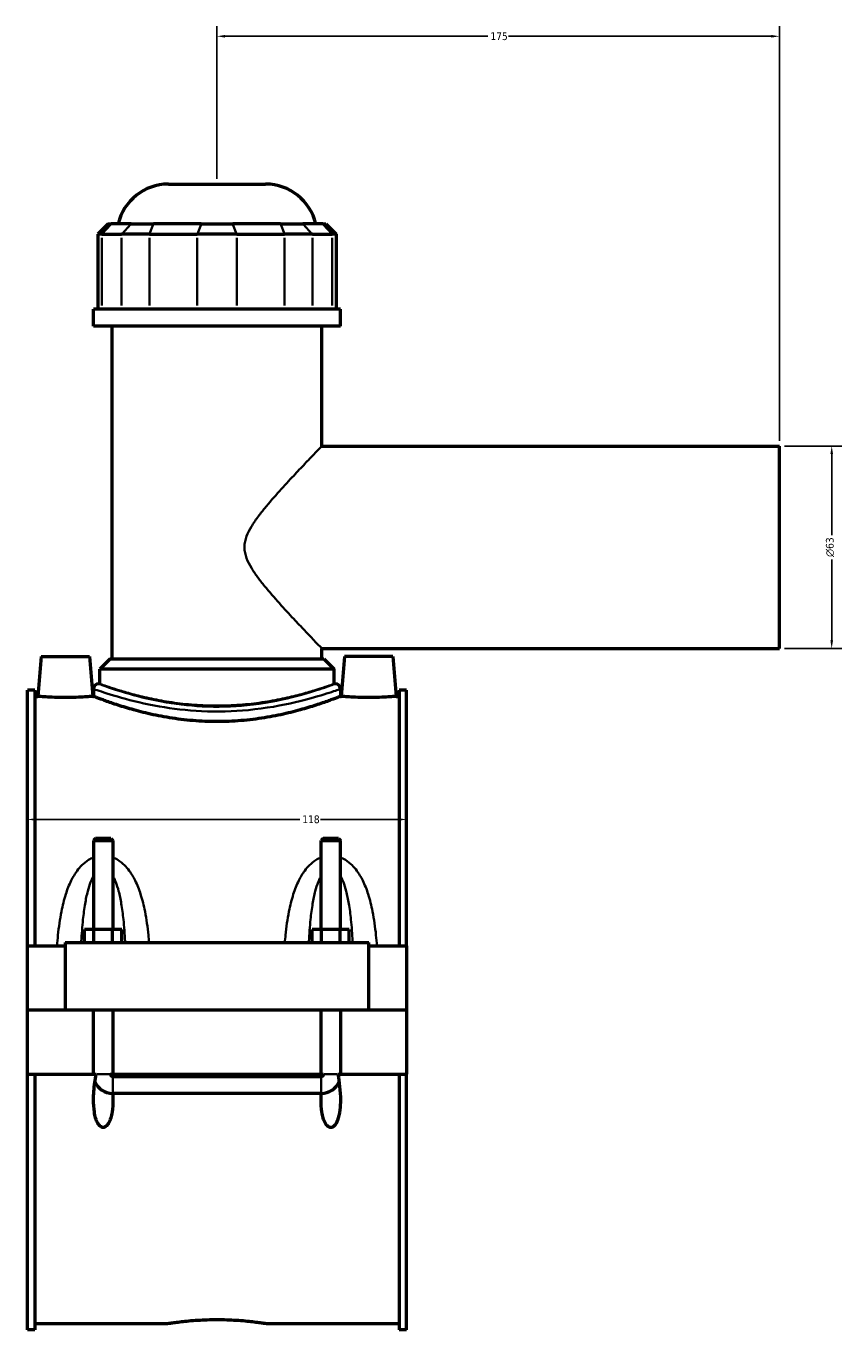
# Model space of a CAD drawing. Header units: millimetres. Extents: x -277 to 997, y -139 to 1185.
# Tile 2 of 8: x -277 to -24, y 249 to 655. Entities that reach past the tile are written whole.
import ezdxf

# ---------------------------------------------------------------- set-up
doc = ezdxf.new("R2010")
doc.units = ezdxf.units.MM
for name, color, linetype, lineweight in [('Dimension (ANSI)', 7, 'Continuous', 25), ('Visible (ANSI)', 7, 'Continuous', 50), ('Visible Narrow (ANSI)', 7, 'Continuous', 35)]:
    doc.layers.add(name, color=color, linetype=linetype, lineweight=lineweight)
doc.styles.add('Note Text (ANSI)', font='tahoma.ttf')
doc.dimstyles.new('Default - mm (ANSI)', dxfattribs={"dimtxt": 2.4, "dimasz": 2.5, "dimexe": 3.175, "dimexo": 1.6002, "dimgap": 0.8, "dimtad": 0, "dimtoh": 1, "dimdec": 0, "dimrnd": 1e-08, "dimzin": 4, "dimdsep": 46, "dimtxsty": 'Note Text (ANSI)', "dimcen": 0.09, "dimdle": 10, "dimclrd": 256, "dimclre": 256, "dimclrt": 5, "dimadec": 1, "dimazin": 1, "dimtfac": 1.27, "dimtofl": 0, "dimtmove": 0, "dimatfit": 3, "dimfxl": 1, "dimtolj": 1, "dimtzin": 4, "dimlwd": -1, "dimlwe": -1, "dimarcsym": 0})

# ---------------------------------------------------------------- blocks, each defined once
blk = doc.blocks.new('*D7')
at = {"layer": 'Defpoints', "color": 0, "transparency": 16777216}
for p in [(-276.95, 408.35), (-158.95, 408.35), (-158.95, 407.87)]:
    blk.add_point(p, dxfattribs=at)
at = {"layer": 'Dimension (ANSI)', "transparency": 16777216}
for p, q in [((-274.45, 407.87), (-192.21, 407.87)), ((-161.45, 407.87), (-185.69, 407.87))]:
    blk.add_line(p, q, dxfattribs=at)
for points in [[(-274.45, 408.28), (-274.45, 407.45), (-276.95, 407.87)], [(-161.45, 408.28), (-161.45, 407.45), (-158.95, 407.87)]]:
    blk.add_solid(points, dxfattribs=at)
at = {"layer": 'Dimension (ANSI)', "color": 5, "transparency": 16777216, "insert": (-191.41, 409.12), "char_height": 2.4, "attachment_point": 1, "style": 'Note Text (ANSI)'}
blk.add_mtext('\\A1;118', dxfattribs=at)
blk = doc.blocks.new('*D8')
at = {"layer": 'Defpoints', "color": 0, "transparency": 16777216}
for p in [(-217.95, 651.58), (-217.95, 605.58), (-42.95, 524.08)]:
    blk.add_point(p, dxfattribs=at)
at = {"layer": 'Dimension (ANSI)', "transparency": 16777216}
for p, q in [((-217.95, 607.18), (-217.95, 654.75)), ((-42.95, 525.68), (-42.95, 654.75)), ((-215.45, 651.58), (-133.68, 651.58)), ((-45.45, 651.58), (-127.21, 651.58))]:
    blk.add_line(p, q, dxfattribs=at)
for points in [[(-215.45, 652), (-215.45, 651.16), (-217.95, 651.58)], [(-45.45, 652), (-45.45, 651.16), (-42.95, 651.58)]]:
    blk.add_solid(points, dxfattribs=at)
at = {"layer": 'Dimension (ANSI)', "color": 5, "transparency": 16777216, "insert": (-132.88, 652.81), "char_height": 2.4, "attachment_point": 1, "style": 'Note Text (ANSI)'}
blk.add_mtext('\\A1;175', dxfattribs=at)
blk = doc.blocks.new('*D9')
at = {"layer": 'Defpoints', "color": 0, "transparency": 16777216}
for p in [(-42.95, 524.08), (-42.95, 461.08), (-26.68, 461.08)]:
    blk.add_point(p, dxfattribs=at)
at = {"layer": 'Dimension (ANSI)', "transparency": 16777216}
for p, q in [((-41.35, 524.08), (-23.5, 524.08)), ((-26.68, 521.58), (-26.68, 496.38)), ((-26.68, 463.58), (-26.68, 488.77)), ((-41.35, 461.08), (-23.5, 461.08))]:
    blk.add_line(p, q, dxfattribs=at)
for points in [[(-27.09, 521.58), (-26.26, 521.58), (-26.68, 524.08)], [(-27.09, 463.58), (-26.26, 463.58), (-26.68, 461.08)]]:
    blk.add_solid(points, dxfattribs=at)
at = {"layer": 'Dimension (ANSI)', "color": 5, "transparency": 16777216, "insert": (-28.48, 489.57), "char_height": 2.4, "attachment_point": 1, "rotation": 90, "style": 'Note Text (ANSI)'}
blk.add_mtext('\\A1;{\\fAIGDT|b0|i0;\\H2.4000;\\ln}\\fTahoma|b0|i0;\\H2.4000;63', dxfattribs=at)

msp = doc.modelspace()

# ---------------------------------------------------------------- linework, layer by layer
at = {"layer": 'Visible (ANSI)'}
for p, q in [((-233.08, 605.58), (-202.81, 605.58)), ((-251.83, 593.19), (-255.03, 589.99)), ((-251.83, 593.19), (-250.85, 593.19)), ((-244.68, 593.19), (-250.85, 593.19)), ((-244.68, 593.19), (-237.75, 593.19)), ((-222.85, 593.19), (-237.75, 593.19)), ((-222.85, 593.19), (-213.05, 593.19)), ((-198.14, 593.19), (-213.05, 593.19)), ((-198.14, 593.19), (-191.21, 593.19)), ((-185.04, 593.19), (-191.21, 593.19)), ((-185.04, 593.19), (-184.07, 593.19)), ((-184.07, 593.19), (-180.87, 589.99)), ((-253.81, 589.99), (-255.03, 589.99)), ((-255.03, 589.99), (-255.03, 566.64)), ((-253.81, 589.99), (-247.64, 589.99)), ((-238.98, 589.99), (-247.64, 589.99)), ((-238.98, 589.99), (-224.07, 589.99)), ((-211.82, 589.99), (-224.07, 589.99)), ((-211.82, 589.99), (-196.92, 589.99)), ((-188.26, 589.99), (-196.92, 589.99)), ((-188.26, 589.99), (-182.08, 589.99)), ((-180.87, 589.99), (-182.08, 589.99)), ((-180.87, 589.99), (-180.87, 566.64)), ((-179.55, 566.64), (-256.35, 566.64)), ((-256.35, 561.33), (-256.35, 566.64)), ((-179.55, 561.33), (-179.55, 566.64)), ((-179.55, 561.33), (-256.35, 561.33)), ((-250.59, 457.83), (-250.59, 561.33)), ((-185.31, 524.08), (-185.31, 561.33)), ((-185.31, 524.08), (-42.95, 524.08)), ((-42.95, 461.08), (-42.95, 524.08)), ((-272.65, 458.58), (-273.73, 446.18)), ((-272.65, 458.58), (-257.65, 458.58)), ((-257.65, 458.58), (-256.56, 446.18)), ((-185.31, 457.83), (-185.31, 461.08)), ((-185.31, 461.08), (-42.95, 461.08)), ((-178.25, 458.58), (-179.33, 446.18)), ((-163.25, 458.58), (-178.25, 458.58)), ((-163.25, 458.58), (-162.16, 446.18)), ((-251.23, 457.83), (-254.43, 454.63)), ((-181.47, 454.63), (-254.43, 454.63)), ((-254.43, 450.08), (-254.43, 454.63)), ((-251.23, 457.83), (-184.67, 457.83)), ((-184.67, 457.83), (-181.47, 454.63)), ((-181.47, 450.08), (-181.47, 454.63)), ((-276.95, 368.58), (-276.95, 448.13)), ((-274.59, 448.13), (-276.95, 448.13)), ((-274.59, 448.13), (-274.59, 368.58)), ((-256.35, 448.48), (-256.35, 446.18)), ((-254.43, 450.08), (-254.75, 450.08)), ((-181.15, 450.08), (-181.47, 450.08)), ((-179.55, 448.48), (-179.55, 446.18)), ((-161.31, 448.13), (-161.31, 368.58)), ((-158.95, 448.13), (-161.31, 448.13)), ((-158.95, 368.58), (-158.95, 448.13)), ((-274.59, 446.18), (-273.73, 446.18)), ((-256.56, 446.18), (-256.35, 446.18)), ((-179.55, 446.18), (-179.33, 446.18)), ((-162.16, 446.18), (-161.31, 446.18)), ((-255.75, 401.96), (-256.35, 401.36)), ((-250.95, 401.96), (-255.75, 401.96)), ((-250.95, 401.96), (-250.35, 401.36)), ((-184.95, 401.96), (-185.55, 401.36)), ((-180.15, 401.96), (-184.95, 401.96)), ((-180.15, 401.96), (-179.55, 401.36)), ((-256.35, 401.36), (-250.35, 401.36)), ((-256.35, 401.36), (-256.35, 373.58)), ((-250.35, 401.36), (-250.35, 373.58)), ((-185.55, 401.36), (-179.55, 401.36)), ((-185.55, 373.58), (-185.55, 401.36)), ((-179.55, 373.58), (-179.55, 401.36)), ((-259.12, 369.58), (-259.12, 373.58)), ((-256.23, 373.58), (-259.12, 373.58)), ((-256.23, 369.58), (-256.23, 373.58)), ((-250.46, 373.58), (-256.23, 373.58)), ((-250.46, 369.58), (-250.46, 373.58)), ((-247.57, 373.58), (-250.46, 373.58)), ((-247.57, 369.58), (-247.57, 373.58)), ((-188.32, 369.58), (-188.32, 373.58)), ((-185.43, 373.58), (-188.32, 373.58)), ((-185.43, 369.58), (-185.43, 373.58)), ((-179.66, 373.58), (-185.43, 373.58)), ((-179.66, 369.58), (-179.66, 373.58)), ((-176.77, 373.58), (-179.66, 373.58)), ((-176.77, 369.58), (-176.77, 373.58)), ((-265.15, 369.58), (-170.75, 369.58)), ((-265.15, 369.58), (-265.15, 348.63)), ((-170.75, 348.63), (-170.75, 369.58)), ((-276.95, 368.58), (-265.15, 368.58)), ((-276.95, 348.63), (-276.95, 368.58)), ((-170.75, 368.58), (-158.95, 368.58)), ((-158.95, 368.58), (-158.95, 348.63)), ((-276.95, 348.63), (-265.15, 348.63)), ((-276.95, 328.58), (-276.95, 348.53)), ((-256.35, 348.53), (-276.95, 348.53)), ((-265.15, 348.63), (-170.75, 348.63)), ((-256.35, 348.63), (-256.35, 348.53)), ((-256.35, 328.58), (-256.35, 348.53)), ((-250.35, 348.63), (-250.35, 348.53)), ((-250.35, 348.53), (-250.35, 328.58)), ((-185.55, 348.53), (-250.35, 348.53)), ((-185.55, 348.53), (-185.55, 348.63)), ((-185.55, 328.58), (-185.55, 348.53)), ((-179.55, 348.53), (-179.55, 348.63)), ((-179.55, 348.53), (-179.55, 328.58)), ((-158.95, 348.53), (-179.55, 348.53)), ((-170.75, 348.63), (-158.95, 348.63)), ((-158.95, 348.53), (-158.95, 328.58)), ((-276.95, 249.03), (-276.95, 328.58)), ((-276.95, 328.58), (-256.35, 328.58)), ((-274.59, 328.58), (-274.59, 249.03)), ((-256.35, 328.58), (-255.56, 328.58)), ((-251.14, 328.58), (-250.35, 328.58)), ((-250.35, 328.58), (-185.55, 328.58)), ((-250.35, 327.91), (-185.55, 327.91)), ((-185.55, 328.58), (-184.76, 328.58)), ((-180.34, 328.58), (-179.55, 328.58)), ((-179.55, 328.58), (-158.95, 328.58)), ((-161.31, 328.58), (-161.31, 249.03)), ((-158.95, 249.03), (-158.95, 328.58)), ((-185.55, 322.64), (-250.35, 322.64)), ((-274.59, 249.03), (-276.95, 249.03)), ((-274.59, 250.98), (-233.63, 250.98)), ((-202.27, 250.98), (-161.31, 250.98)), ((-158.95, 249.03), (-161.31, 249.03))]:
    msp.add_line(p, q, dxfattribs=at)
for centre, radius, start, end in [((-233.08, 589.58), 16, 90, 166.9604), ((-202.81, 589.58), 16, 13.0396, 90), ((-254.75, 448.48), 1.6, 90, 180), ((-181.15, 448.48), 1.6, 0, 90), ((-250.35, 328.58), 6, 201.6741, 269.4722), ((-185.55, 328.58), 6, 270.5278, 338.3259)]:
    msp.add_arc(centre, radius, start, end, dxfattribs=at)
for points, knots in [([(-256.56, 446.18), (-256.56, 446.18), (-256.78, 446.16), (-257.65, 446.09), (-258.31, 446.04), (-259.83, 445.94), (-260.8, 445.89), (-262.91, 445.82), (-264.07, 445.8), (-266.23, 445.8), (-267.38, 445.82), (-269.5, 445.89), (-270.46, 445.94), (-271.99, 446.04), (-272.64, 446.09), (-273.52, 446.16), (-273.73, 446.18), (-273.73, 446.18)], [1.296761, 1.296761, 1.296761, 1.296761, 1.620807, 1.620807, 1.944853, 1.944853, 2.269187, 2.269187, 2.593522, 2.593522, 2.917856, 2.917856, 3.242191, 3.242191, 3.566237, 3.566237, 3.890283, 3.890283, 3.890283, 3.890283]), ([(-179.55, 446.18), (-179.55, 446.18), (-179.78, 446.08), (-180.77, 445.7), (-181.52, 445.42), (-183.48, 444.69), (-184.71, 444.26), (-187.52, 443.32), (-189.11, 442.81), (-192.49, 441.84), (-194.4, 441.32), (-198.56, 440.35), (-200.82, 439.9), (-205.54, 439.13), (-208.01, 438.82), (-212.99, 438.41), (-215.51, 438.31), (-220.39, 438.31), (-222.9, 438.41), (-227.89, 438.82), (-230.35, 439.13), (-235.08, 439.9), (-237.33, 440.35), (-241.5, 441.32), (-243.41, 441.84), (-246.79, 442.81), (-248.38, 443.32), (-251.19, 444.26), (-252.41, 444.69), (-254.38, 445.42), (-255.13, 445.7), (-256.11, 446.08), (-256.35, 446.18), (-256.35, 446.18)], [5.855224, 5.855224, 5.855224, 5.855224, 6.586782, 6.586782, 7.318341, 7.318341, 8.049899, 8.049899, 8.781457, 8.781457, 9.513705, 9.513705, 10.245953, 10.245953, 10.9782, 10.9782, 11.710448, 11.710448, 12.442696, 12.442696, 13.174944, 13.174944, 13.907192, 13.907192, 14.639439, 14.639439, 15.370998, 15.370998, 16.102556, 16.102556, 16.834114, 16.834114, 17.565672, 17.565672, 17.565672, 17.565672]), ([(-162.16, 446.18), (-162.16, 446.18), (-162.38, 446.16), (-163.25, 446.09), (-163.91, 446.04), (-165.43, 445.94), (-166.4, 445.89), (-168.51, 445.82), (-169.67, 445.8), (-170.75, 445.8), (-171.83, 445.8), (-172.98, 445.82), (-175.1, 445.89), (-176.06, 445.94), (-177.59, 446.04), (-178.24, 446.09), (-179.12, 446.16), (-179.33, 446.18), (-179.33, 446.18)], [3.890283, 3.890283, 3.890283, 3.890283, 4.214329, 4.214329, 4.538374, 4.538374, 4.862709, 4.862709, 5.187044, 5.187044, 5.187044, 5.511378, 5.511378, 5.835713, 5.835713, 6.159759, 6.159759, 6.483805, 6.483805, 6.483805, 6.483805]), ([(-250.41, 322.64), (-250.37, 321.93), (-250.35, 321.25), (-250.35, 319.39), (-250.41, 318.08), (-250.7, 316.19), (-250.83, 315.57), (-251.17, 314.39), (-251.38, 313.82), (-251.9, 312.94), (-252.21, 312.52), (-252.69, 312.21), (-252.82, 312.14), (-253.08, 312.06), (-253.22, 312.03), (-253.48, 312.03), (-253.62, 312.06), (-253.88, 312.14), (-254, 312.21), (-254.48, 312.52), (-254.8, 312.94), (-255.31, 313.82), (-255.52, 314.39), (-255.87, 315.57), (-256, 316.19), (-256.28, 318.08), (-256.35, 319.39), (-256.35, 322.28), (-256.22, 324.15), (-255.86, 326.88), (-255.72, 327.74), (-255.56, 328.58)], [1.15278, 1.15278, 1.15278, 1.15278, 1.359554, 1.359554, 1.734678, 1.734678, 1.92224, 1.92224, 2.109803, 2.109803, 2.246381, 2.246381, 2.28528, 2.28528, 2.324179, 2.324179, 2.363078, 2.363078, 2.401977, 2.401977, 2.538555, 2.538555, 2.726117, 2.726117, 2.91368, 2.91368, 3.288804, 3.288804, 3.819435, 3.819435, 4.063896, 4.063896, 4.063896, 4.063896]), ([(-251.14, 328.58), (-251.12, 328.47), (-251.08, 328.37), (-250.96, 328.19), (-250.89, 328.11), (-250.73, 328.01), (-250.66, 327.97), (-250.51, 327.92), (-250.43, 327.91), (-250.35, 327.91)], [0.0000629, 0.0000629, 0.0000629, 0.0000629, 0.0332254, 0.0332254, 0.0652685, 0.0652685, 0.0898032, 0.0898032, 0.1137457, 0.1137457, 0.1137457, 0.1137457]), ([(-180.34, 328.58), (-180.11, 327.38), (-179.92, 326.09), (-179.63, 323.35), (-179.55, 321.9), (-179.55, 319.57), (-179.59, 318.47), (-179.86, 316.29), (-180.08, 315.22), (-180.67, 313.64), (-181.04, 312.89), (-181.71, 312.32), (-181.86, 312.22), (-182.2, 312.07), (-182.38, 312.03), (-182.68, 312.03), (-182.82, 312.06), (-183.08, 312.14), (-183.2, 312.21), (-183.68, 312.52), (-184, 312.94), (-184.51, 313.82), (-184.72, 314.39), (-185.07, 315.57), (-185.2, 316.19), (-185.48, 318.08), (-185.55, 319.39), (-185.55, 321.25), (-185.53, 321.93), (-185.49, 322.64)], [0.579149, 0.579149, 0.579149, 0.579149, 0.944569, 0.944569, 1.355999, 1.355999, 1.673488, 1.673488, 1.990978, 1.990978, 2.212136, 2.212136, 2.263704, 2.263704, 2.315272, 2.315272, 2.354171, 2.354171, 2.393071, 2.393071, 2.529649, 2.529649, 2.717211, 2.717211, 2.904773, 2.904773, 3.279897, 3.279897, 3.486671, 3.486671, 3.486671, 3.486671]), ([(-185.55, 327.91), (-185.45, 327.91), (-185.35, 327.93), (-185.16, 328.01), (-185.07, 328.06), (-184.94, 328.19), (-184.89, 328.26), (-184.8, 328.41), (-184.77, 328.49), (-184.76, 328.58)], [0, 0, 0, 0, 0.0301742, 0.0301742, 0.061514, 0.061514, 0.0866927, 0.0866927, 0.1134876, 0.1134876, 0.1134876, 0.1134876]), ([(-233.63, 250.98), (-233.63, 250.98), (-233.53, 250.99), (-233.13, 251.06), (-232.83, 251.1), (-232.03, 251.22), (-231.53, 251.29), (-230.38, 251.45), (-229.73, 251.53), (-228.34, 251.69), (-227.55, 251.77), (-225.84, 251.93), (-224.92, 252), (-222.99, 252.12), (-221.98, 252.17), (-219.95, 252.23), (-218.93, 252.25), (-216.96, 252.25), (-215.94, 252.23), (-213.91, 252.17), (-212.91, 252.12), (-210.98, 252), (-210.05, 251.93), (-208.34, 251.77), (-207.55, 251.69), (-206.16, 251.53), (-205.51, 251.45), (-204.36, 251.29), (-203.86, 251.22), (-203.06, 251.1), (-202.76, 251.06), (-202.36, 250.99), (-202.27, 250.98), (-202.27, 250.98)], [2.366991, 2.366991, 2.366991, 2.366991, 2.662862, 2.662862, 2.958733, 2.958733, 3.254603, 3.254603, 3.550474, 3.550474, 3.846351, 3.846351, 4.142228, 4.142228, 4.438106, 4.438106, 4.733983, 4.733983, 5.02986, 5.02986, 5.325738, 5.325738, 5.621615, 5.621615, 5.917492, 5.917492, 6.213363, 6.213363, 6.509233, 6.509233, 6.805104, 6.805104, 7.100974, 7.100974, 7.100974, 7.100974])]:
    msp.add_open_spline(points, degree=3, knots=knots, dxfattribs=at)
for points in [[(-250.35, 322.64), (-250.37, 322.64), (-250.39, 322.64), (-250.41, 322.64)], [(-185.49, 322.64), (-185.51, 322.64), (-185.53, 322.64), (-185.55, 322.64)]]:
    msp.add_open_spline(points, degree=3, dxfattribs=at)
at = {"layer": 'Visible Narrow (ANSI)'}
for p, q in [((-251, 593.03), (-253.66, 590.15)), ((-247.49, 590.15), (-244.83, 593.03)), ((-237.81, 593.03), (-238.92, 590.15)), ((-222.91, 593.03), (-224.01, 590.15)), ((-212.99, 593.03), (-211.89, 590.15)), ((-198.08, 593.03), (-196.98, 590.15)), ((-191.07, 593.03), (-188.41, 590.15)), ((-184.89, 593.03), (-182.23, 590.15)), ((-253.81, 567.81), (-253.81, 588.82)), ((-247.64, 588.82), (-247.64, 567.81)), ((-238.98, 567.81), (-238.98, 588.82)), ((-224.07, 588.82), (-224.07, 567.81)), ((-211.82, 567.81), (-211.82, 588.82)), ((-196.92, 588.82), (-196.92, 567.81)), ((-188.26, 567.81), (-188.26, 588.82)), ((-182.08, 588.82), (-182.08, 567.81)), ((-255.38, 328.58), (-251.31, 328.58)), ((-250.35, 322.72), (-250.35, 327.68)), ((-185.55, 322.72), (-185.55, 327.68)), ((-180.51, 328.58), (-184.58, 328.58))]:
    msp.add_line(p, q, dxfattribs=at)
for points, knots in [([(-185.31, 461.08), (-185.31, 461.08), (-185.52, 461.3), (-186.38, 462.19), (-187.01, 462.85), (-188.62, 464.52), (-189.59, 465.54), (-191.73, 467.79), (-192.9, 469.03), (-195.47, 471.79), (-196.98, 473.42), (-200.06, 476.85), (-201.65, 478.66), (-203.9, 481.43), (-204.63, 482.35), (-206.01, 484.23), (-206.66, 485.17), (-207.83, 487.11), (-208.35, 488.1), (-209.13, 490.21), (-209.4, 491.32), (-209.4, 493.84), (-209.13, 494.95), (-208.35, 497.05), (-207.83, 498.04), (-206.66, 499.98), (-206.01, 500.93), (-204.63, 502.8), (-203.9, 503.73), (-201.65, 506.5), (-200.06, 508.3), (-196.98, 511.74), (-195.47, 513.37), (-192.9, 516.12), (-191.73, 517.36), (-189.59, 519.62), (-188.62, 520.63), (-187.01, 522.31), (-186.38, 522.97), (-185.52, 523.85), (-185.31, 524.08), (-185.31, 524.08)], [5.602295, 5.602295, 5.602295, 5.602295, 6.248536, 6.248536, 6.894777, 6.894777, 7.541018, 7.541018, 8.187259, 8.187259, 8.941592, 8.941592, 9.695925, 9.695925, 10.073091, 10.073091, 10.450258, 10.450258, 10.827424, 10.827424, 11.204591, 11.204591, 11.581757, 11.581757, 11.958923, 11.958923, 12.33609, 12.33609, 12.713256, 12.713256, 13.467589, 13.467589, 14.221922, 14.221922, 14.868163, 14.868163, 15.514404, 15.514404, 16.160645, 16.160645, 16.806886, 16.806886, 16.806886, 16.806886]), ([(-256.34, 448.48), (-256.34, 448.48), (-255.96, 448.34), (-253.81, 447.61), (-251.2, 446.72), (-244.4, 444.81), (-240.38, 443.82), (-231.8, 442.32), (-227.33, 441.79), (-217.88, 441.34), (-212.9, 441.47), (-202.79, 442.45), (-197.75, 443.37), (-190, 445.19), (-187.03, 446.05), (-182.27, 447.52), (-180.62, 448.11), (-179.67, 448.44), (-179.55, 448.48), (-179.55, 448.48)], [-29.247912, -29.247912, -29.247912, -29.247912, -28.340461, -28.340461, -26.693697, -26.693697, -25.19687, -25.19687, -23.859672, -23.859672, -22.448816, -22.448816, -20.830344, -20.830344, -19.500047, -19.500047, -18.065664, -18.065664, -17.548753, -17.548753, -17.548753, -17.548753]), ([(-181.15, 450.08), (-181.15, 450.08), (-181.27, 450.04), (-182.17, 449.7), (-183.76, 449.11), (-188.31, 447.61), (-191.17, 446.73), (-198.59, 444.89), (-203.42, 443.95), (-213.11, 442.96), (-217.89, 442.83), (-226.94, 443.28), (-231.22, 443.82), (-239.45, 445.34), (-243.3, 446.35), (-249.81, 448.29), (-252.32, 449.19), (-254.37, 449.94), (-254.74, 450.08), (-254.74, 450.08)], [17.548753, 17.548753, 17.548753, 17.548753, 18.065664, 18.065664, 19.500047, 19.500047, 20.830344, 20.830344, 22.448816, 22.448816, 23.859672, 23.859672, 25.19687, 25.19687, 26.693697, 26.693697, 28.340461, 28.340461, 29.247912, 29.247912, 29.247912, 29.247912]), ([(-181.47, 450.08), (-181.47, 450.08), (-181.69, 450), (-182.62, 449.67), (-183.33, 449.42), (-185.2, 448.8), (-186.36, 448.42), (-189.03, 447.61), (-190.54, 447.17), (-193.76, 446.33), (-195.58, 445.89), (-199.54, 445.05), (-201.69, 444.66), (-206.17, 444), (-208.52, 443.74), (-213.25, 443.39), (-215.63, 443.3), (-220.26, 443.3), (-222.65, 443.39), (-227.38, 443.74), (-229.72, 444), (-234.21, 444.66), (-236.35, 445.05), (-240.32, 445.89), (-242.13, 446.33), (-245.35, 447.17), (-246.86, 447.61), (-249.53, 448.42), (-250.69, 448.8), (-252.56, 449.42), (-253.27, 449.67), (-254.2, 450), (-254.43, 450.08), (-254.43, 450.08)], [5.550794, 5.550794, 5.550794, 5.550794, 6.244421, 6.244421, 6.938049, 6.938049, 7.631677, 7.631677, 8.325304, 8.325304, 9.019375, 9.019375, 9.713446, 9.713446, 10.407517, 10.407517, 11.101587, 11.101587, 11.795658, 11.795658, 12.489729, 12.489729, 13.1838, 13.1838, 13.87787, 13.87787, 14.571498, 14.571498, 15.265126, 15.265126, 15.958753, 15.958753, 16.652381, 16.652381, 16.652381, 16.652381]), ([(-256.35, 396.04), (-256.89, 395.83), (-257.42, 395.56), (-258.66, 394.8), (-259.35, 394.24), (-260.51, 393.09), (-261, 392.52), (-262.15, 390.96), (-262.75, 389.94), (-263.96, 387.52), (-264.52, 386.08), (-265.55, 382.86), (-265.99, 381.06), (-266.83, 376.82), (-267.16, 374.36), (-267.54, 370.78), (-267.64, 369.68), (-267.72, 368.58)], [-3.707042, -3.707042, -3.707042, -3.707042, -3.529941, -3.529941, -3.263194, -3.263194, -3.031843, -3.031843, -2.673377, -2.673377, -2.213684, -2.213684, -1.670668, -1.670668, -0.958694, -0.958694, -0.64771, -0.64771, -0.64771, -0.64771]), ([(-239.05, 369.58), (-239.12, 370.34), (-239.19, 371.11), (-239.53, 374.36), (-239.87, 376.82), (-240.7, 381.06), (-241.14, 382.86), (-242.17, 386.08), (-242.73, 387.52), (-243.94, 389.94), (-244.54, 390.96), (-245.7, 392.52), (-246.19, 393.09), (-247.35, 394.24), (-248.03, 394.8), (-249.28, 395.56), (-249.8, 395.83), (-250.35, 396.04)], [-7.287711, -7.287711, -7.287711, -7.287711, -7.07102, -7.07102, -6.359046, -6.359046, -5.816029, -5.816029, -5.356337, -5.356337, -4.99787, -4.99787, -4.76652, -4.76652, -4.499773, -4.499773, -4.322672, -4.322672, -4.322672, -4.322672]), ([(-185.55, 396.04), (-186.09, 395.83), (-186.62, 395.56), (-187.86, 394.8), (-188.55, 394.24), (-189.71, 393.09), (-190.2, 392.52), (-191.35, 390.96), (-191.95, 389.94), (-193.16, 387.52), (-193.72, 386.08), (-194.75, 382.86), (-195.19, 381.06), (-196.03, 376.82), (-196.36, 374.36), (-196.7, 371.11), (-196.77, 370.34), (-196.84, 369.58)], [-3.707042, -3.707042, -3.707042, -3.707042, -3.529941, -3.529941, -3.263194, -3.263194, -3.031843, -3.031843, -2.673377, -2.673377, -2.213685, -2.213685, -1.670668, -1.670668, -0.958694, -0.958694, -0.742003, -0.742003, -0.742003, -0.742003]), ([(-168.17, 368.58), (-168.26, 369.68), (-168.36, 370.78), (-168.73, 374.36), (-169.07, 376.82), (-169.9, 381.06), (-170.34, 382.86), (-171.37, 386.08), (-171.93, 387.52), (-173.14, 389.94), (-173.74, 390.96), (-174.9, 392.52), (-175.39, 393.09), (-176.55, 394.24), (-177.23, 394.8), (-178.48, 395.56), (-179, 395.83), (-179.55, 396.04)], [-7.382004, -7.382004, -7.382004, -7.382004, -7.07102, -7.07102, -6.359045, -6.359045, -5.816029, -5.816029, -5.356336, -5.356336, -4.99787, -4.99787, -4.766519, -4.766519, -4.499773, -4.499773, -4.322672, -4.322672, -4.322672, -4.322672]), ([(-260.18, 369.58), (-260.17, 369.7), (-260.17, 369.83), (-260.03, 372.25), (-259.87, 374.51), (-259.47, 378.4), (-259.25, 380.05), (-258.75, 383.01), (-258.48, 384.33), (-257.9, 386.55), (-257.61, 387.49), (-257.05, 388.91), (-256.81, 389.45), (-256.48, 390.06), (-256.42, 390.18), (-256.35, 390.3)], [0.919571, 0.919571, 0.919571, 0.919571, 0.958694, 0.958694, 1.670668, 1.670668, 2.213684, 2.213684, 2.673377, 2.673377, 3.031843, 3.031843, 3.263194, 3.263194, 3.321966, 3.321966, 3.321966, 3.321966]), ([(-250.35, 390.3), (-250.28, 390.18), (-250.21, 390.06), (-249.88, 389.45), (-249.64, 388.91), (-249.09, 387.49), (-248.8, 386.55), (-248.21, 384.33), (-247.94, 383.01), (-247.44, 380.05), (-247.23, 378.4), (-246.83, 374.51), (-246.66, 372.25), (-246.53, 369.83), (-246.52, 369.7), (-246.52, 369.58)], [4.707748, 4.707748, 4.707748, 4.707748, 4.76652, 4.76652, 4.99787, 4.99787, 5.356337, 5.356337, 5.816029, 5.816029, 6.359046, 6.359046, 7.07102, 7.07102, 7.110142, 7.110142, 7.110142, 7.110142]), ([(-189.38, 369.58), (-189.37, 369.7), (-189.37, 369.83), (-189.23, 372.25), (-189.07, 374.51), (-188.67, 378.4), (-188.45, 380.05), (-187.95, 383.01), (-187.68, 384.33), (-187.1, 386.55), (-186.81, 387.49), (-186.25, 388.91), (-186.01, 389.45), (-185.68, 390.06), (-185.62, 390.18), (-185.55, 390.3)], [0.919571, 0.919571, 0.919571, 0.919571, 0.958694, 0.958694, 1.670668, 1.670668, 2.213685, 2.213685, 2.673377, 2.673377, 3.031843, 3.031843, 3.263194, 3.263194, 3.321966, 3.321966, 3.321966, 3.321966]), ([(-179.55, 390.3), (-179.48, 390.18), (-179.41, 390.06), (-179.08, 389.45), (-178.84, 388.91), (-178.29, 387.49), (-178, 386.55), (-177.41, 384.33), (-177.14, 383.01), (-176.64, 380.05), (-176.43, 378.4), (-176.03, 374.51), (-175.86, 372.25), (-175.73, 369.83), (-175.72, 369.7), (-175.72, 369.58)], [4.707748, 4.707748, 4.707748, 4.707748, 4.766519, 4.766519, 4.99787, 4.99787, 5.356336, 5.356336, 5.816029, 5.816029, 6.359045, 6.359045, 7.07102, 7.07102, 7.110142, 7.110142, 7.110142, 7.110142])]:
    msp.add_open_spline(points, degree=3, knots=knots, dxfattribs=at)

# ---------------------------------------------------------------- dimensions: what is measured, and where the dimension line sits
at = {"layer": 'Dimension (ANSI)'}
for base, p1, p2, override, picture, middle in [((-217.95, 651.58), (-42.95, 524.08), (-217.95, 605.58), {"dimgap": 0.8, "dimtoh": 0, "dimdec": 0, "dimtol": 0, "dimlim": 0, "dimtp": 0, "dimtm": 0, "dimtdec": 2, "dimatfit": 1}, '*D8', (-130.45, 651.58)), ((-158.95, 407.87), (-276.95, 408.35), (-158.95, 408.35), {"dimgap": 0.8, "dimtoh": 0, "dimdec": 0, "dimse1": 1, "dimse2": 1, "dimtol": 0, "dimlim": 0, "dimtp": 0, "dimtm": 0, "dimtdec": 2, "dimatfit": 1}, '*D7', (-188.95, 407.87))]:
    dim = msp.add_linear_dim(base=base, p1=p1, p2=p2, angle=180, dimstyle='Default - mm (ANSI)', override=override, dxfattribs=at)
    dim.commit()
    dim.dimension.update_dxf_attribs({"geometry": picture, "text_midpoint": middle, "dimtype": 160})
dim = msp.add_linear_dim(base=(-26.68, 461.08), p1=(-42.95, 524.08), p2=(-42.95, 461.08), angle=90, text='{\\fAIGDT|b0|i0;\\H2.4000;\\ln}\\fTahoma|b0|i0;\\H2.4000;<>', dimstyle='Default - mm (ANSI)', override={"dimgap": 0.8, "dimtoh": 0, "dimdec": 0, "dimtol": 0, "dimlim": 0, "dimtp": 0, "dimtm": 0, "dimtdec": 2, "dimatfit": 1}, dxfattribs=at)
dim.commit()
dim.dimension.update_dxf_attribs({"geometry": '*D9', "text_midpoint": (-26.68, 492.58), "dimtype": 160})

doc.saveas('drawing.dxf')
